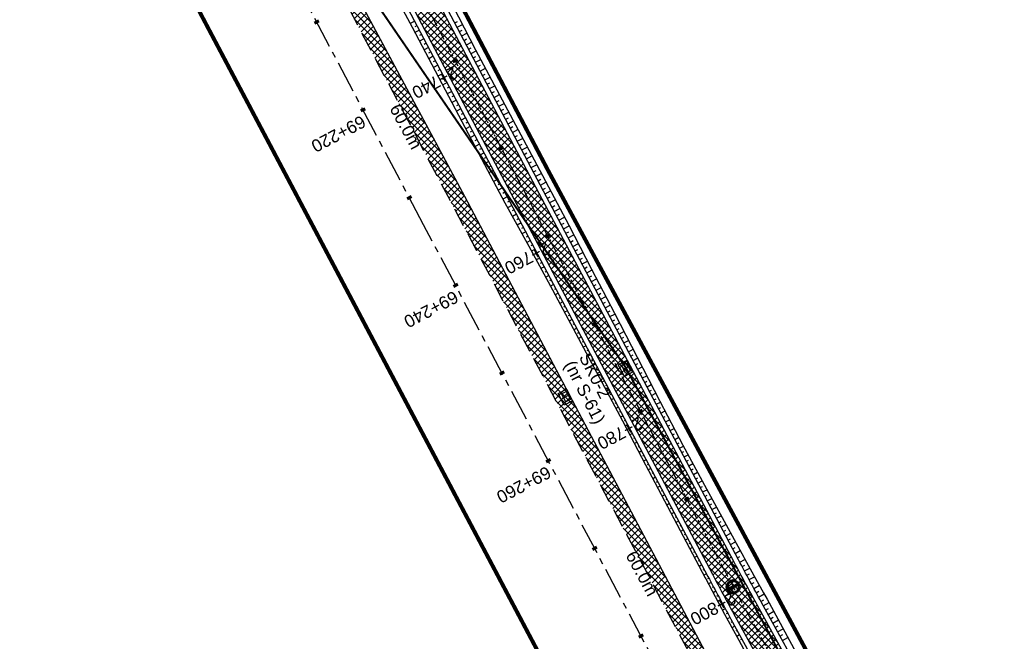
# Model space of a CAD drawing. Header units: metres. Extents: x 7529682 to 7533711, y 5721186 to 5727842.
# Tile 38 of 112: x 7530950 to 7531049, y 5725321 to 5725383. Entities that reach past the tile are written whole.
import ezdxf

# ---------------------------------------------------------------- set-up
doc = ezdxf.new("R2010")
doc.units = ezdxf.units.M
for name, pattern in [('817-dzialki-09-05-04$0$HIDDEN', [0.375, 0.25, -0.125]), ('CENTER', [50.8, 31.75, -6.35, 6.35, -6.35]), ('HIDDEN', [9.525, 6.35, -3.175])]:
    doc.linetypes.add(name, pattern=pattern)
for name, color, linetype in [('C-DROGI-SYTUACJA-ETYKIETY', 7, 'Continuous'), ('D-hatch-pobocza', 131, 'Continuous'), ('D-pobocza', 7, 'Continuous'), ('D-skarpa', 7, 'Continuous'), ('D-skarpa-kreskowanie', 7, 'Continuous')]:
    doc.layers.add(name, color=color, linetype=linetype)
doc.layers.add('D-hatch-ciag-pieszo-rowerowy', color=7, linetype='Continuous', lineweight=13, true_color=0xff9f80)
doc.layers.add('D-LR-etap-III', color=7, linetype='817-dzialki-09-05-04$0$HIDDEN', lineweight=50, true_color=0xff1aff)
for name, color, linetype, lineweight in [('D-krawędzie', 7, 'Continuous', 30), ('D-obrzeża', 7, 'Continuous', 30), ('D-oś', 10, 'CENTER', 30), ('Sieci-T-kanal technologiczny', 4, 'kt kanał technologiczny', 30)]:
    doc.layers.add(name, color=color, linetype=linetype, lineweight=lineweight)
for name, color, linetype, true_color in [('D-opis-KT-dlugosci', 7, 'Continuous', 0xff8000), ('D-opis-KT-studnie', 7, 'Continuous', 0xff8000), ('poprzeczki', 7, 'Continuous', 0x0000c7)]:
    doc.layers.add(name, color=color, linetype=linetype, true_color=true_color)
doc.styles.add('ARIAL', font='arial.ttf', dxfattribs={"height": 1})
doc.styles.get("Standard").update_dxf_attribs({"font": 'arial.ttf'})
doc.linetypes.add('kt kanał technologiczny', pattern='A,1,-0.8,["kt",Standard,S=0.5,R=0,X=-0.7,Y=-0.15],-0.3', length=2.1)
pattern_1 = [(45, (0, 0), (-0.33675960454, 0.33675960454), []), (135, (0, 0), (-0.33675960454, -0.33675960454), [])]

# ---------------------------------------------------------------- blocks, each defined once
blk = doc.blocks.new('AeccTickLine')
at = {"color": 0, "linetype": 'ByBlock', "lineweight": -2}
blk.add_line((0, 1), (0, -1), dxfattribs=at)
blk = doc.blocks.new('kilometraz')
at = {"linetype": 'ByBlock', "lineweight": -2}
blk.add_hatch(color=0, dxfattribs=at).paths.add_polyline_path([(0, -0.28125, 0.41421356), (0.28125, 0, 0.41421356), (0, 0.28125)])
at = {"color": 0, "linetype": 'ByBlock', "lineweight": -2}
blk.add_line((0, 0.28125), (0, -0.28125), dxfattribs=at)
blk.add_circle((0, 0), 0.28125, dxfattribs=at)
blk = doc.blocks.new('SKR2')
at = {"layer": 'Sieci-T-kanal technologiczny', "color": 2, "lineweight": 25}
for points in [[(0.028, -0.188), (0.958, -1.153), (0.282, -1.805), (-0.648, -0.84)], [(-0.038, -0.537), (0.607, -1.206), (0.233, -1.567), (-0.412, -0.898)]]:
    blk.add_lwpolyline(points, close=True, dxfattribs=at)
blk.add_lwpolyline([(-0.09, -1.232), (0.285, -0.872)], dxfattribs=at)

msp = doc.modelspace()

# ---------------------------------------------------------------- hatches: boundary and pattern name
at = {"layer": 'D-hatch-ciag-pieszo-rowerowy'}
h = msp.add_hatch(dxfattribs=at)
h.set_pattern_fill('ANSI37', color=256, scale=0.15, style=0)
h.set_pattern_definition(pattern_1)
h.paths.add_polyline_path([(7530966.879, 5725432.357), (7530965.549, 5725432.2), (7530999.633, 5725367.556), (7531003.472, 5725360.289), (7531004.677, 5725360.684), (7531000.738, 5725368.139)])
h.paths.add_polyline_path([(7530965.549, 5725432.2), (7530964.218, 5725432.043), (7530998.527, 5725366.973), (7531002.267, 5725359.893), (7531003.472, 5725360.289), (7530999.633, 5725367.556)])
h = msp.add_hatch(dxfattribs=at)
h.set_pattern_fill('ANSI37', color=256, scale=0.15, style=0)
h.set_pattern_definition(pattern_1)
h.paths.add_polyline_path([(7531004.677, 5725360.684), (7531003.472, 5725360.289), (7531020.53, 5725328.004, 0.004067), (7531022.845, 5725323.708), (7531032.808, 5725305.571, -0.004228), (7531035.213, 5725301.104), (7531043.691, 5725285.032), (7531044.822, 5725285.569), (7531036.314, 5725301.696, 0.004228), (7531033.909, 5725306.164), (7531023.945, 5725324.301, -0.004067), (7531021.63, 5725328.597)])
h.paths.add_polyline_path([(7531003.472, 5725360.289), (7531002.267, 5725359.893), (7531019.429, 5725327.411, 0.004067), (7531021.744, 5725323.115), (7531031.707, 5725304.978, -0.004228), (7531034.112, 5725300.511), (7531042.561, 5725284.496), (7531043.691, 5725285.032), (7531035.213, 5725301.104, 0.004228), (7531032.808, 5725305.571), (7531022.845, 5725323.708, -0.004067), (7531020.53, 5725328.004)])
at = {"layer": 'D-hatch-pobocza'}
h = msp.add_hatch(dxfattribs=at)
h.set_pattern_fill('ANSI37', color=256, scale=0.15, style=0)
h.set_pattern_definition(pattern_1)
h.paths.add_polyline_path([(7531057.01, 5725246.72), (7531044.19, 5725271.11), (7531030.97, 5725296.42), (7531019.37, 5725318.31), (7531007.54, 5725340.71), (7530994.47, 5725365.47), (7530982.58, 5725387.65), (7530971.81, 5725408.22), (7530959.96, 5725430.76), (7530944.54, 5725460.14), (7530935.92, 5725477.07), (7530923.1, 5725500.31), (7530908, 5725529.49), (7530889.658, 5725563.375), (7530889.586, 5725561.257), (7530918.172, 5725507.178), (7530950.163, 5725446.305), (7530993.419, 5725364.265), (7531022.766, 5725308.719), (7531053.81, 5725249.872), (7531081.166, 5725197.875), (7531103.902, 5725154.541), (7531128.123, 5725108.448), (7531149.321, 5725068.209), (7531151.44, 5725067.36), (7531152.004, 5725067.286), (7531141.2, 5725086.69), (7531129.87, 5725108.78), (7531118.46, 5725130.11), (7531107.39, 5725151.39), (7531095.36, 5725174.01), (7531083.61, 5725196.49), (7531071.56, 5725218.8)])

# ---------------------------------------------------------------- linework, layer by layer
at = {"layer": 'D-krawędzie', "linetype": 'HIDDEN', "ltscale": 0.3, "flags": 128}
msp.add_lwpolyline([(7530572.01, 5726166.06), (7530599.74, 5726113.52), (7530641.555, 5726032.008), (7530660.961, 5725995.07), (7530689.128, 5725941.54), (7530707.336, 5725907.032), (7530725.256, 5725873.093), (7530743.97, 5725837.654), (7530770.527, 5725787.119), (7530787.864, 5725754.267), (7530809.898, 5725712.542), (7530824.739, 5725684.389), (7530840.856, 5725653.693), (7530860.675, 5725616.154), (7530865.283, 5725607.394), (7530878.05, 5725583.08), (7530918.172, 5725507.178), (7530950.163, 5725446.305), (7530993.419, 5725364.265), (7531022.766, 5725308.719), (7531053.81, 5725249.872), (7531081.166, 5725197.875), (7531103.902, 5725154.541), (7531128.123, 5725108.448), (7531149.3, 5725068.25), (7531167.38, 5725033.767), (7531197.165, 5724976.988), (7531228.151, 5724918.034), (7531253.153, 5724870.491), (7531286.796, 5724806.654), (7531306.74, 5724768.665), (7531335.094, 5724714.652), (7531357.319, 5724672.439), (7531373.645, 5724641.454), (7531392.162, 5724605.999), (7531418.48, 5724555.853), (7531439.727, 5724515.582), (7531476.36, 5724446.19), (7531491.8, 5724416.76), (7531531.9, 5724339.933), (7531557.227, 5724291.659), (7531569.852, 5724267.577), (7531591.376, 5724226.548), (7531610.004, 5724191.103), (7531616.883, 5724177.999), (7531629.985, 5724153.025), (7531641.007, 5724132.022), (7531664.906, 5724087.617), (7531677.644, 5724064.786), (7531683.112, 5724054.988), (7531686.753, 5724048.18), (7531695.448, 5724031.697), (7531703.749, 5724015.917), (7531709.214, 5724005.514), (7531719.389, 5723986.147), (7531726.295, 5723973), (7531732.741, 5723960.736), (7531735.13, 5723956.19)], dxfattribs=at)
at = {"layer": 'D-LR-etap-III', "ltscale": 10, "flags": 128}
msp.add_lwpolyline([(7531750.474, 5723895.103, 0.4, 0.4, 0), (7531750.505, 5723895.13, 0.4, 0.4, 0), (7531682.71, 5724022.92, 0.4, 0.4, 0), (7531619.177, 5724147.204, 0.4, 0.4, 0), (7531592.309, 5724198.489, 0.4, 0.4, 0), (7531553.264, 5724272.919, 0.4, 0.4, 0), (7531504.02, 5724366.79, 0.4, 0.4, 0), (7531482.09, 5724407.62, 0.4, 0.4, 0), (7531412.35, 5724541.183, 0.4, 0.4, 0), (7531388.464, 5724586.93, 0.4, 0.4, 0), (7531345.12, 5724669.94, 0.4, 0.4, 0), (7531127.66, 5725081.67, 0.4, 0.4, 0), (7531059.253, 5725211.041, 0.4, 0.4, 0), (7531008.007, 5725307.954, 0.4, 0.4, 0), (7530964.182, 5725390.836, 0.4, 0.4, 0), (7530914.557, 5725484.684, 0.4, 0.4, 0), (7530865.243, 5725577.494, 0.4, 0.4, 0), (7530840.085, 5725624.059, 0.4, 0.4, 0), (7530802.56, 5725694.925, 0.4, 0.4, 0), (7530755.54, 5725787.51, 0.4, 0.4, 0), (7530708.718, 5725876.303, 0.4, 0.4, 0), (7530695.12, 5725902.09, 0.4, 0.4, 0), (7530642.914, 5726001.078, 0.4, 0.4, 0), (7530634.935, 5726016.147, 0.4, 0.4, 0), (7530610.82, 5726061.93, 0.4, 0.4, 0), (7530610.82, 5726061.93, 0.4, 0.4, 0), (7530607.21, 5726063.51, 0.4, 0.4, 0), (7530597.42, 5726080.68, 0.4, 0.4, 0), (7530591.16, 5726088.44, 0.4, 0.4, 0), (7530581.28, 5726107.21, 0.4, 0.4, 0), (7530571.29, 5726130.56, 0.4, 0.4, 0), (7530549.555, 5726171.527, 0.4, 0.4, 0), (7530531.014, 5726206.474, 0.4, 0.4, 0), (7530516.461, 5726236.017, 0.4, 0.4, 0), (7530500.799, 5726266.141, 0.4, 0.4, 0), (7530491.35, 5726283.94, 0.4, 0.4, 0), (7530482.4, 5726303.41, 0.4, 0.4, 0), (7530482.4, 5726303.41, 0.4, 0.4, 0), (7530450.41, 5726357.28, 0.4, 0.4, 0), (7530397.759, 5726458.5, 0.4, 0.4, 0), (7530334.708, 5726583.665, 0.4, 0.4, 0), (7530303.939, 5726645.168, 0.4, 0.4, 0), (7530300.51, 5726651.778, 0.4, 0.4, 0), (7530289.214, 5726671.967, 0.4, 0.4, 0), (7530281.54, 5726685.57, 0.4, 0.4, 0), (7530261.371, 5726724.163, 0.4, 0.4, 0), (7530254.03, 5726738.21, 0.4, 0.4, 0), (7530197.22, 5726845.06, 0.4, 0.4, 0), (7530194.71, 5726849.15, 0.4, 0.4, 0), (7530195.92, 5726850.75, 0.4, 0.4, 0), (7530170.547, 5726892.961, 0.4, 0.4, 0), (7530143.175, 5726945.066, 0.4, 0.4, 0), (7530105.06, 5727018.32, 0.4, 0.4, 0), (7530100.06, 5727027.16, 0.4, 0.4, 0), (7530062.319, 5727099.625, 0.4, 0.4, 0), (7530015.379, 5727189.42, 0.4, 0.4, 0), (7529983.208, 5727250.207, 0.4, 0.4, 0), (7529953.284, 5727306.747, 0.4, 0.4, 0), (7529900.671, 5727406.159, 0.4, 0.4, 0), (7529890.63, 5727425.131, 0.4, 0.4, 0), (7529875.155, 5727454.426, 0.4, 0.4, 0), (7529857.56, 5727487.787, 0.4, 0.4, 0), (7529835.194, 5727530.193, 0.4, 0.4, 0), (7529811.741, 5727574.662, 0.4, 0.4, 0), (7529792.102, 5727611.923, 0.4, 0.4, 0), (7529768.066, 5727657.47, 0.4, 0.4, 0), (7529755.211, 5727682.131, 0.4, 0.4, 0), (7529753.31, 5727681.13, 0.4, 0.4, 0), (7529739.21, 5727707.77, 0.4, 0.4, 0), (7529735.395, 5727711.252, 0.4, 0.4, 0), (7529725.42, 5727730.2, 0.4, 0.4, 0), (7529723.55, 5727729.88, 0.4, 0.4, 0), (7529695.567, 5727782.932, 0.4, 0.4, 0), (7529717.68, 5727794.024, 0.4, 0.4, 0), (7529736.275, 5727758.647, 0.4, 0.4, 0), (7529736.275, 5727758.647, 0.4, 0.4, 0), (7529744.511, 5727750.406, 0.4, 0.4, 0), (7529744.511, 5727750.406, 0.4, 0.4, 0), (7529750.283, 5727738.55, 0.4, 0.4, 0), (7529777.109, 5727687.569, 0.4, 0.4, 0), (7529796.515, 5727651.33, 0.4, 0.4, 0), (7529814.938, 5727616.793, 0.4, 0.4, 0), (7529839.007, 5727572.304, 0.4, 0.4, 0), (7529860.618, 5727532.509, 0.4, 0.4, 0), (7529882.349, 5727491.504, 0.4, 0.4, 0), (7529904.865, 5727449.096, 0.4, 0.4, 0), (7529920.747, 5727418.885, 0.4, 0.4, 0), (7529946.677, 5727368.547, 0.4, 0.4, 0), (7529972.025, 5727320.573, 0.4, 0.4, 0), (7529987.74, 5727290.153, 0.4, 0.4, 0), (7529996.497, 5727273.662, 0.4, 0.4, 0), (7530017.541, 5727234.203, 0.4, 0.4, 0), (7530033.054, 5727204.864, 0.4, 0.4, 0), (7530051.623, 5727170.223, 0.4, 0.4, 0), (7530069.277, 5727137.016, 0.4, 0.4, 0), (7530089.385, 5727097.534, 0.4, 0.4, 0), (7530109.713, 5727060.747, 0.4, 0.4, 0), (7530136.77, 5727011.64, 0.4, 0.4, 0), (7530162.447, 5726962.744, 0.4, 0.4, 0), (7530187.674, 5726916.992, 0.4, 0.4, 0), (7530207.821, 5726879.335, 0.4, 0.4, 0), (7530230.626, 5726834.519, 0.4, 0.4, 0), (7530262.288, 5726776.618, 0.4, 0.4, 0), (7530277.51, 5726760.213, 0.4, 0.4, 0), (7530286.037, 5726744.107, 0.4, 0.4, 0), (7530288.097, 5726735.884, 0.4, 0.4, 0), (7530290.394, 5726725.047, 0.4, 0.4, 0), (7530296.177, 5726713.583, 0.4, 0.4, 0), (7530302.726, 5726701.182, 0.4, 0.4, 0), (7530325.685, 5726657.466, 0.4, 0.4, 0), (7530343.244, 5726623.649, 0.4, 0.4, 0), (7530360.23, 5726591.747, 0.4, 0.4, 0), (7530383.209, 5726548.059, 0.4, 0.4, 0), (7530406.018, 5726503.606, 0.4, 0.4, 0), (7530427.465, 5726462.62, 0.4, 0.4, 0), (7530447.928, 5726424.388, 0.4, 0.4, 0), (7530471.127, 5726379.921, 0.4, 0.4, 0), (7530490.501, 5726343.033, 0.4, 0.4, 0), (7530509.499, 5726306.733, 0.4, 0.4, 0), (7530529.89, 5726267.244, 0.4, 0.4, 0), (7530543.852, 5726238.99, 0.4, 0.4, 0), (7530554.809, 5726218.944, 0.4, 0.4, 0), (7530559.027, 5726212.223, 0.4, 0.4, 0), (7530563.061, 5726206.41, 0.4, 0.4, 0), (7530566.934, 5726200.464, 0.4, 0.4, 0), (7530569.771, 5726194.902, 0.4, 0.4, 0), (7530571.473, 5726191.282, 0.4, 0.4, 0), (7530572.839, 5726188.025, 0.4, 0.4, 0), (7530575.295, 5726182.035, 0.4, 0.4, 0), (7530579.737, 5726173.306, 0.4, 0.4, 0), (7530583.3, 5726167.41, 0.4, 0.4, 0), (7530593.4, 5726163.33, 0.4, 0.4, 0), (7530598.618, 5726155.264, 0.4, 0.4, 0), (7530608.258, 5726140.497, 0.4, 0.4, 0), (7530603.27, 5726136.83, 0.4, 0.4, 0), (7530606.53, 5726131.84, 0.4, 0.4, 0), (7530604.239, 5726124.217, 0.4, 0.4, 0), (7530605.847, 5726121.63, 0.4, 0.4, 0), (7530608.972, 5726116.164, 0.4, 0.4, 0), (7530618.114, 5726097.791, 0.4, 0.4, 0), (7530651.213, 5726034.96, 0.4, 0.4, 0), (7530670.244, 5725998.611, 0.4, 0.4, 0), (7530698.075, 5725945.953, 0.4, 0.4, 0), (7530716.506, 5725911.305, 0.4, 0.4, 0), (7530735.223, 5725875.667, 0.4, 0.4, 0), (7530752.504, 5725842.155, 0.4, 0.4, 0), (7530778.311, 5725793.501, 0.4, 0.4, 0), (7530797.5, 5725756.382, 0.4, 0.4, 0), (7530812.519, 5725728.289, 0.4, 0.4, 0), (7530820.039, 5725713.16, 0.4, 0.4, 0), (7530822.422, 5725710.194, 0.4, 0.4, 0), (7530833.155, 5725688.801, 0.4, 0.4, 0), (7530849.629, 5725656.159, 0.4, 0.4, 0), (7530867.983, 5725621.964, 0.4, 0.4, 0), (7530872.63, 5725612.888, 0.4, 0.4, 0), (7530880.354, 5725597.595, 0.4, 0.4, 0), (7530883.839, 5725593.389, 0.4, 0.4, 0), (7530891.782, 5725587.763, 0.4, 0.4, 0), (7530895.039, 5725584.281, 0.4, 0.4, 0), (7530897.034, 5725580.941, 0.4, 0.4, 0), (7530900.952, 5725579.946, 0.4, 0.4, 0), (7530904.81, 5725571.977, 0.4, 0.4, 0), (7530903.682, 5725568.566, 0.4, 0.4, 0), (7530908.901, 5725558.845, 0.4, 0.4, 0), (7530910.252, 5725545.672, 0.4, 0.4, 0), (7530912.873, 5725538.646, 0.4, 0.4, 0), (7530945.278, 5725478.464, 0.4, 0.4, 0), (7530959.692, 5725450.246, 0.4, 0.4, 0), (7531002.827, 5725368.192, 0.4, 0.4, 0), (7531044.704, 5725290.314, 0.4, 0.4, 0), (7531064.099, 5725253.213, 0.4, 0.4, 0), (7531083.01, 5725216.678, 0.4, 0.4, 0), (7531113.013, 5725158.466, 0.4, 0.4, 0), (7531137.364, 5725113.071, 0.4, 0.4, 0), (7531150.831, 5725086.712, 0.4, 0.4, 0), (7531159.746, 5725076.641, 0.4, 0.4, 0), (7531166.31, 5725074.58, 0.4, 0.4, 0), (7531172.29, 5725062.58, 0.4, 0.4, 0), (7531170.59, 5725055.606, 0.4, 0.4, 0), (7531173.733, 5725044.081, 0.4, 0.4, 0), (7531215.342, 5724964.86, 0.4, 0.4, 0), (7531238.054, 5724921.685, 0.4, 0.4, 0), (7531262.39, 5724875.283, 0.4, 0.4, 0), (7531295.587, 5724811.266, 0.4, 0.4, 0), (7531348.488, 5724712.363, 0.4, 0.4, 0), (7531363.741, 5724682.684, 0.4, 0.4, 0), (7531366.987, 5724675.865, 0.4, 0.4, 0), (7531382.541, 5724646.111, 0.4, 0.4, 0), (7531401.299, 5724610.875, 0.4, 0.4, 0), (7531428.965, 5724558.862, 0.4, 0.4, 0), (7531449.111, 5724520.398, 0.4, 0.4, 0), (7531477.293, 5724465.831, 0.4, 0.4, 0), (7531500.996, 5724421.113, 0.4, 0.4, 0), (7531512.122, 5724400.549, 0.4, 0.4, 0), (7531513.782, 5724396.757, 0.4, 0.4, 0), (7531526.32, 5724379.39, 0.4, 0.4, 0), (7531566.784, 5724302.736, 0.4, 0.4, 0), (7531612.277, 5724225.61, 0.4, 0.4, 0), (7531620.493, 5724210.548, 0.4, 0.4, 0), (7531631.578, 5724196.258, 0.4, 0.4, 0), (7531653.484, 5724152.434, 0.4, 0.4, 0), (7531661.151, 5724128.494, 0.4, 0.4, 0), (7531673.881, 5724101.186, 0.4, 0.4, 0), (7531684.691, 5724081.184, 0.4, 0.4, 0), (7531699.212, 5724051.17, 0.4, 0.4, 0), (7531704.034, 5724040.584, 0.4, 0.4, 0), (7531704.034, 5724040.584, 0.4, 0.4, 0), (7531703.913, 5724037.17, 0.4, 0.4, 0), (7531736.42, 5723969.232, 0.4, 0.4, 0), (7531738.285, 5723967.699, 0.4, 0.4, 0), (7531742.181, 5723962.346, 0.4, 0.4, 0), (7531744.286, 5723958.616, 0.4, 0.4, 0), (7531755.393, 5723944.193, 0.4, 0.4, 0), (7531758.69, 5723936.76, 0.4, 0.4, 0), (7531780.08, 5723929.25, 0.4, 0.4, 0), (7531792.612, 5723906.338, 0.4, 0.4, 0), (7531792.612, 5723906.338, 0.4, 0.4, 0), (7531756.962, 5723883.055, 0.4, 0.4, 0), (7531750.46, 5723895.13, 0.4, 0.4, 0), (7531750.46, 5723895.13, 0, 0, 0)], format="xyseb", dxfattribs=at)
at = {"layer": 'D-obrzeża'}
for points in [[(7531033.909, 5725306.164), (7531023.945, 5725324.301, -0.004067), (7531021.63, 5725328.597), (7531000.738, 5725368.139), (7530957.484, 5725450.176), (7530925.491, 5725511.052), (7530911.472, 5725537.574, -0.113466), (7530908.012, 5725550.564), (7530907.843, 5725555.506, 0.112773), (7530906.702, 5725559.812), (7530903.597, 5725565.724, -0.119345), (7530903.024, 5725568.007), (7530902.99, 5725572.112)], [(7530898.537, 5725569.984), (7530903.161, 5725561.178, -0.112773), (7530905.442, 5725552.566), (7530905.533, 5725549.904, 0.113466), (7530908.993, 5725536.913), (7530923.28, 5725509.886), (7530955.272, 5725449.011), (7530998.527, 5725366.973), (7531019.429, 5725327.411, 0.004067), (7531021.744, 5725323.115), (7531031.707, 5725304.978, -0.004228)]]:
    msp.add_lwpolyline(points, format="xyb", dxfattribs=at)
at = {"layer": 'D-oś', "ltscale": 0.1}
msp.add_lwpolyline([(7531164.28, 5725032.142), (7531146.202, 5725066.622), (7531125.026, 5725106.818), (7531100.803, 5725152.914), (7531078.067, 5725196.247), (7531050.713, 5725248.241), (7531019.672, 5725307.084), (7530990.323, 5725362.632), (7530947.066, 5725444.675), (7530915.075, 5725505.546), (7530874.954, 5725581.449)], dxfattribs=at)
at = {"layer": 'D-oś', "ltscale": 0.03}
msp.add_lwpolyline([(7530894.636, 5725580.102), (7530904.4, 5725561.506, -0.112773), (7530906.681, 5725552.894), (7530906.773, 5725550.234, 0.113466), (7530910.233, 5725537.244), (7530924.386, 5725510.469), (7530956.378, 5725449.593), (7530999.633, 5725367.556), (7531020.53, 5725328.004, 0.004067), (7531022.845, 5725323.708), (7531022.845, 5725323.708), (7531032.808, 5725305.571, -0.004228)], format="xyb", dxfattribs=at)
at = {"layer": 'D-pobocza'}
for points in [[(7530898.085, 5725569.768), (7530902.718, 5725560.945, -0.112773), (7530904.942, 5725552.549), (7530905.038, 5725549.771, 0.113466), (7530908.497, 5725536.781), (7530922.837, 5725509.653), (7530954.83, 5725448.778), (7530998.085, 5725366.74), (7531018.989, 5725327.174, 0.004067), (7531021.304, 5725322.878), (7531031.267, 5725304.741, -0.004228)], [(7531034.349, 5725306.401), (7531024.385, 5725324.538, -0.004067), (7531022.07, 5725328.834), (7531001.18, 5725368.373), (7530957.927, 5725450.408), (7530925.934, 5725511.285), (7530911.968, 5725537.706, -0.113466), (7530908.508, 5725550.696), (7530908.342, 5725555.523, 0.112773), (7530907.145, 5725560.044), (7530903.027, 5725567.886)]]:
    msp.add_lwpolyline(points, format="xyb", dxfattribs=at)
msp.add_lwpolyline([(7531149.321, 5725068.209), (7531151.44, 5725067.36), (7531152.004, 5725067.286), (7531141.2, 5725086.69), (7531129.87, 5725108.78), (7531118.46, 5725130.11), (7531107.39, 5725151.39), (7531095.36, 5725174.01), (7531083.61, 5725196.49), (7531071.56, 5725218.8), (7531057.01, 5725246.72), (7531044.19, 5725271.11), (7531030.97, 5725296.42), (7531019.37, 5725318.31), (7531007.54, 5725340.71), (7530994.47, 5725365.47), (7530982.58, 5725387.65), (7530971.81, 5725408.22), (7530959.96, 5725430.76), (7530944.54, 5725460.14), (7530935.92, 5725477.07), (7530923.1, 5725500.31), (7530908, 5725529.49), (7530889.658, 5725563.375)], dxfattribs=at)
at = {"layer": 'D-skarpa', "linetype": 'Continuous'}
for points in [[(7530986.817, 5725386.958), (7530989.166, 5725382.544), (7530996.173, 5725369.281), (7530997.638, 5725366.505), (7530998.504, 5725364.855), (7531000.926, 5725360.48), (7531003.308, 5725356.084), (7531008.015, 5725347.261), (7531010.371, 5725342.85), (7531012.699, 5725338.426), (7531018.697, 5725327.036), (7531018.757, 5725326.922), (7531019.701, 5725325.144), (7531020.657, 5725323.371), (7531021.02, 5725322.706), (7531022.098, 5725320.734), (7531024.422, 5725316.431)], [(7530993.254, 5725384.699), (7530995.568, 5725380.267), (7531001.728, 5725368.661), (7531002.601, 5725367.02), (7531004.948, 5725362.605), (7531007.259, 5725358.171), (7531009.555, 5725353.729), (7531014.144, 5725344.844), (7531016.459, 5725340.412), (7531018.84, 5725336.015), (7531021.226, 5725331.621), (7531022.604, 5725329.1), (7531022.665, 5725328.989), (7531023.624, 5725327.252), (7531024.594, 5725325.521), (7531024.962, 5725324.871), (7531026.042, 5725322.9), (7531028.348, 5725318.588)]]:
    msp.add_lwpolyline(points, dxfattribs=at)
at = {"layer": 'D-skarpa-kreskowanie', "linetype": 'Continuous'}
for p, q in [((7530989.43, 5725383.155, 107.716), (7530988.969, 5725382.913, 107.369)), ((7530993.47, 5725382.997, 107.853), (7530993.734, 5725383.136, 107.654)), ((7530989.663, 5725382.713, 107.718), (7530989.433, 5725382.592, 107.545)), ((7530989.896, 5725382.271, 107.719), (7530989.437, 5725382.029, 107.374)), ((7530993.703, 5725382.555, 107.854), (7530994.229, 5725382.832, 107.458)), ((7530993.936, 5725382.112, 107.856), (7530994.198, 5725382.251, 107.658)), ((7530990.129, 5725381.829, 107.721), (7530989.9, 5725381.708, 107.548)), ((7530990.362, 5725381.386, 107.722), (7530989.905, 5725381.145, 107.377)), ((7530994.169, 5725381.67, 107.857), (7530994.692, 5725381.946, 107.464)), ((7530994.403, 5725381.228, 107.859), (7530994.663, 5725381.365, 107.663)), ((7530990.595, 5725380.944, 107.724), (7530990.367, 5725380.823, 107.552)), ((7530990.829, 5725380.502, 107.726), (7530990.372, 5725380.261, 107.381)), ((7530994.636, 5725380.786, 107.86), (7530995.155, 5725381.059, 107.469)), ((7530994.869, 5725380.343, 107.862), (7530995.128, 5725380.48, 107.667)), ((7530995.102, 5725379.901, 107.864), (7530995.618, 5725380.173, 107.475)), ((7530991.062, 5725380.059, 107.727), (7530990.834, 5725379.939, 107.555)), ((7530991.295, 5725379.617, 107.729), (7530990.839, 5725379.377, 107.385)), ((7530991.528, 5725379.175, 107.73), (7530991.3, 5725379.055, 107.559)), ((7530995.335, 5725379.459, 107.865), (7530995.594, 5725379.595, 107.67)), ((7530995.569, 5725379.016, 107.867), (7530996.087, 5725379.29, 107.476)), ((7530991.761, 5725378.733, 107.732), (7530991.306, 5725378.492, 107.389)), ((7530991.995, 5725378.29, 107.734), (7530991.767, 5725378.17, 107.562)), ((7530995.802, 5725378.574, 107.868), (7530996.062, 5725378.711, 107.672)), ((7530996.035, 5725378.132, 107.87), (7530996.556, 5725378.406, 107.477)), ((7530992.228, 5725377.848, 107.735), (7530991.773, 5725377.608, 107.392)), ((7530992.461, 5725377.406, 107.737), (7530992.234, 5725377.286, 107.565)), ((7530996.268, 5725377.69, 107.872), (7530996.529, 5725377.827, 107.675)), ((7530996.501, 5725377.247, 107.873), (7530997.025, 5725377.523, 107.479)), ((7530992.694, 5725376.963, 107.738), (7530992.24, 5725376.724, 107.396)), ((7530992.927, 5725376.521, 107.74), (7530992.701, 5725376.402, 107.569)), ((7530996.735, 5725376.805, 107.875), (7530996.997, 5725376.943, 107.677)), ((7530996.968, 5725376.363, 107.876), (7530997.493, 5725376.64, 107.48)), ((7530993.161, 5725376.079, 107.741), (7530992.707, 5725375.84, 107.4)), ((7530993.394, 5725375.637, 107.743), (7530993.167, 5725375.517, 107.572)), ((7530993.627, 5725375.194, 107.745), (7530993.174, 5725374.956, 107.404)), ((7530997.201, 5725375.92, 107.878), (7530997.464, 5725376.059, 107.679)), ((7530997.434, 5725375.478, 107.879), (7530997.962, 5725375.757, 107.481)), ((7530997.667, 5725375.036, 107.881), (7530997.932, 5725375.175, 107.682)), ((7530993.86, 5725374.752, 107.746), (7530993.634, 5725374.633, 107.576)), ((7530994.093, 5725374.31, 107.748), (7530993.642, 5725374.071, 107.407)), ((7530997.901, 5725374.594, 107.883), (7530998.431, 5725374.873, 107.483)), ((7530998.134, 5725374.151, 107.884), (7530998.4, 5725374.291, 107.684)), ((7530994.327, 5725373.867, 107.749), (7530994.101, 5725373.748, 107.579)), ((7530994.56, 5725373.425, 107.751), (7530994.109, 5725373.187, 107.411)), ((7530998.367, 5725373.709, 107.886), (7530998.9, 5725373.99, 107.484)), ((7530998.6, 5725373.267, 107.887), (7530998.867, 5725373.407, 107.686)), ((7530994.793, 5725372.983, 107.752), (7530994.568, 5725372.864, 107.583)), ((7530995.026, 5725372.541, 107.754), (7530994.576, 5725372.303, 107.415)), ((7530998.833, 5725372.824, 107.889), (7530999.369, 5725373.107, 107.485)), ((7530999.066, 5725372.382, 107.89), (7530999.335, 5725372.524, 107.688)), ((7530999.3, 5725371.94, 107.892), (7530999.837, 5725372.223, 107.487)), ((7530995.259, 5725372.098, 107.756), (7530995.034, 5725371.98, 107.586)), ((7530995.493, 5725371.656, 107.757), (7530995.043, 5725371.419, 107.418)), ((7530995.726, 5725371.214, 107.759), (7530995.501, 5725371.095, 107.59)), ((7530999.533, 5725371.497, 107.894), (7530999.802, 5725371.64, 107.691)), ((7530999.766, 5725371.055, 107.895), (7531000.306, 5725371.34, 107.488)), ((7530995.959, 5725370.771, 107.76), (7530995.51, 5725370.535, 107.422)), ((7530996.192, 5725370.329, 107.762), (7530995.968, 5725370.211, 107.593)), ((7530999.999, 5725370.613, 107.897), (7531000.27, 5725370.756, 107.693)), ((7531000.232, 5725370.171, 107.898), (7531000.775, 5725370.457, 107.489)), ((7530996.425, 5725369.887, 107.764), (7530995.977, 5725369.651, 107.426)), ((7530996.659, 5725369.445, 107.765), (7530996.435, 5725369.326, 107.596)), ((7531000.466, 5725369.728, 107.9), (7531000.738, 5725369.872, 107.695)), ((7531000.699, 5725369.286, 107.902), (7531001.244, 5725369.573, 107.491)), ((7530996.892, 5725369.002, 107.767), (7530996.444, 5725368.766, 107.429)), ((7530997.125, 5725368.56, 107.768), (7530996.901, 5725368.442, 107.6)), ((7531000.932, 5725368.844, 107.903), (7531001.205, 5725368.988, 107.697)), ((7531001.165, 5725368.401, 107.905), (7531001.713, 5725368.69, 107.492)), ((7530997.358, 5725368.118, 107.77), (7530996.911, 5725367.882, 107.433)), ((7530997.591, 5725367.675, 107.771), (7530997.368, 5725367.558, 107.603)), ((7530997.825, 5725367.233, 107.773), (7530997.378, 5725366.997, 107.436)), ((7531001.399, 5725367.959, 107.906), (7531001.673, 5725368.104, 107.7)), ((7531001.632, 5725367.517, 107.908), (7531002.182, 5725367.808, 107.494)), ((7531001.866, 5725367.075, 107.909), (7531002.141, 5725367.221, 107.702)), ((7530998.058, 5725366.791, 107.775), (7530997.835, 5725366.673, 107.606)), ((7530998.291, 5725366.349, 107.776), (7530997.844, 5725366.112, 107.439)), ((7531002.1, 5725366.633, 107.911), (7531002.651, 5725366.925, 107.495)), ((7531002.333, 5725366.191, 107.913), (7531002.61, 5725366.337, 107.704)), ((7530998.525, 5725365.907, 107.778), (7530998.301, 5725365.788, 107.609)), ((7530998.759, 5725365.464, 107.779), (7530998.309, 5725365.227, 107.44)), ((7531002.567, 5725365.749, 107.914), (7531003.121, 5725366.042, 107.496)), ((7531002.8, 5725365.307, 107.916), (7531003.078, 5725365.454, 107.706)), ((7530998.992, 5725365.022, 107.781), (7530998.768, 5725364.904, 107.612)), ((7530999.226, 5725364.58, 107.782), (7530998.785, 5725364.348, 107.45)), ((7531003.034, 5725364.865, 107.917), (7531003.59, 5725365.159, 107.498)), ((7531003.267, 5725364.423, 107.919), (7531003.546, 5725364.57, 107.709)), ((7531003.501, 5725363.981, 107.92), (7531004.06, 5725364.276, 107.499)), ((7530999.459, 5725364.138, 107.784), (7530999.243, 5725364.024, 107.621)), ((7530999.693, 5725363.696, 107.786), (7530999.27, 5725363.473, 107.467)), ((7530999.926, 5725363.254, 107.787), (7530999.719, 5725363.145, 107.631)), ((7531003.735, 5725363.538, 107.922), (7531004.014, 5725363.686, 107.711)), ((7531003.968, 5725363.096, 107.924), (7531004.529, 5725363.393, 107.501)), ((7531000.16, 5725362.812, 107.789), (7530999.754, 5725362.598, 107.483)), ((7531000.394, 5725362.37, 107.79), (7531000.195, 5725362.265, 107.641)), ((7531004.202, 5725362.654, 107.925), (7531004.483, 5725362.803, 107.713)), ((7531004.435, 5725362.212, 107.927), (7531004.998, 5725362.509, 107.503)), ((7531000.627, 5725361.928, 107.792), (7531000.239, 5725361.723, 107.499)), ((7531000.861, 5725361.486, 107.794), (7531000.671, 5725361.385, 107.65)), ((7531004.669, 5725361.77, 107.928), (7531004.949, 5725361.918, 107.717)), ((7531004.902, 5725361.328, 107.93), (7531005.46, 5725361.623, 107.51)), ((7531001.094, 5725361.044, 107.795), (7531000.723, 5725360.847, 107.515)), ((7531001.328, 5725360.602, 107.797), (7531001.146, 5725360.506, 107.66)), ((7531005.136, 5725360.886, 107.932), (7531005.414, 5725361.033, 107.722)), ((7531005.37, 5725360.444, 107.933), (7531005.922, 5725360.736, 107.516)), ((7531001.561, 5725360.159, 107.798), (7531001.203, 5725359.97, 107.528)), ((7531001.795, 5725359.717, 107.8), (7531001.618, 5725359.624, 107.666)), ((7531002.029, 5725359.275, 107.801), (7531001.679, 5725359.091, 107.538)), ((7531005.603, 5725360.002, 107.935), (7531005.878, 5725360.147, 107.727)), ((7531005.837, 5725359.56, 107.936), (7531006.384, 5725359.849, 107.523)), ((7531006.07, 5725359.118, 107.938), (7531006.343, 5725359.262, 107.732)), ((7531002.262, 5725358.833, 107.803), (7531002.09, 5725358.742, 107.673)), ((7531002.496, 5725358.391, 107.805), (7531002.156, 5725358.211, 107.548)), ((7531006.304, 5725358.676, 107.939), (7531006.847, 5725358.962, 107.53)), ((7531006.538, 5725358.233, 107.941), (7531006.808, 5725358.376, 107.737)), ((7531002.729, 5725357.949, 107.806), (7531002.561, 5725357.86, 107.68)), ((7531002.963, 5725357.507, 107.808), (7531002.632, 5725357.332, 107.558)), ((7531006.771, 5725357.791, 107.943), (7531007.309, 5725358.075, 107.537)), ((7531007.005, 5725357.349, 107.944), (7531007.272, 5725357.49, 107.743)), ((7531003.196, 5725357.065, 107.809), (7531003.033, 5725356.979, 107.686)), ((7531003.43, 5725356.623, 107.811), (7531003.108, 5725356.453, 107.568)), ((7531007.238, 5725356.907, 107.946), (7531007.768, 5725357.187, 107.546)), ((7531007.472, 5725356.465, 107.947), (7531007.735, 5725356.604, 107.749)), ((7531007.705, 5725356.023, 107.949), (7531008.227, 5725356.299, 107.556)), ((7531003.664, 5725356.181, 107.812), (7531003.505, 5725356.097, 107.693)), ((7531003.897, 5725355.739, 107.814), (7531003.581, 5725355.572, 107.576)), ((7531004.131, 5725355.296, 107.816), (7531003.974, 5725355.213, 107.697)), ((7531007.939, 5725355.581, 107.95), (7531008.198, 5725355.718, 107.755)), ((7531008.173, 5725355.139, 107.952), (7531008.686, 5725355.41, 107.565)), ((7531004.364, 5725354.854, 107.817), (7531004.052, 5725354.689, 107.582)), ((7531004.598, 5725354.412, 107.819), (7531004.443, 5725354.33, 107.702)), ((7531008.406, 5725354.697, 107.954), (7531008.661, 5725354.831, 107.762)), ((7531008.64, 5725354.255, 107.955), (7531009.145, 5725354.522, 107.574)), ((7531004.831, 5725353.97, 107.82), (7531004.523, 5725353.807, 107.588)), ((7531005.065, 5725353.528, 107.822), (7531004.912, 5725353.447, 107.706)), ((7531008.873, 5725353.813, 107.957), (7531009.124, 5725353.945, 107.768)), ((7531009.107, 5725353.37, 107.958), (7531009.604, 5725353.633, 107.583)), ((7531005.299, 5725353.086, 107.824), (7531004.993, 5725352.925, 107.593)), ((7531005.532, 5725352.644, 107.825), (7531005.38, 5725352.564, 107.711)), ((7531009.34, 5725352.928, 107.96), (7531009.587, 5725353.059, 107.774)), ((7531009.574, 5725352.486, 107.962), (7531010.063, 5725352.745, 107.593)), ((7531005.766, 5725352.202, 107.827), (7531005.464, 5725352.042, 107.599)), ((7531005.999, 5725351.76, 107.828), (7531005.849, 5725351.681, 107.715)), ((7531006.233, 5725351.318, 107.83), (7531005.935, 5725351.16, 107.605)), ((7531009.808, 5725352.044, 107.963), (7531010.05, 5725352.172, 107.78)), ((7531010.041, 5725351.602, 107.965), (7531010.522, 5725351.856, 107.602)), ((7531006.467, 5725350.876, 107.831), (7531006.318, 5725350.797, 107.72)), ((7531006.7, 5725350.433, 107.833), (7531006.405, 5725350.278, 107.611)), ((7531010.275, 5725351.16, 107.966), (7531010.513, 5725351.286, 107.786)), ((7531010.508, 5725350.718, 107.968), (7531010.981, 5725350.968, 107.611)), ((7531010.742, 5725350.276, 107.969), (7531010.976, 5725350.4, 107.793)), ((7531006.934, 5725349.991, 107.835), (7531006.787, 5725349.914, 107.724)), ((7531007.167, 5725349.549, 107.836), (7531006.876, 5725349.396, 107.617)), ((7531010.975, 5725349.834, 107.971), (7531011.44, 5725350.079, 107.621)), ((7531011.209, 5725349.392, 107.973), (7531011.439, 5725349.513, 107.799)), ((7531007.401, 5725349.107, 107.838), (7531007.256, 5725349.031, 107.729)), ((7531007.634, 5725348.665, 107.839), (7531007.347, 5725348.513, 107.622)), ((7531011.443, 5725348.95, 107.974), (7531011.899, 5725349.191, 107.63)), ((7531011.676, 5725348.507, 107.976), (7531011.902, 5725348.627, 107.805)), ((7531007.868, 5725348.223, 107.841), (7531007.725, 5725348.148, 107.733)), ((7531008.102, 5725347.781, 107.842), (7531007.818, 5725347.631, 107.628)), ((7531011.91, 5725348.065, 107.977), (7531012.358, 5725348.302, 107.64)), ((7531012.143, 5725347.623, 107.979), (7531012.365, 5725347.741, 107.812)), ((7531012.377, 5725347.181, 107.98), (7531012.817, 5725347.414, 107.649)), ((7531008.335, 5725347.339, 107.844), (7531008.194, 5725347.264, 107.738)), ((7531008.569, 5725346.897, 107.846), (7531008.289, 5725346.749, 107.634)), ((7531008.802, 5725346.455, 107.847), (7531008.663, 5725346.381, 107.742)), ((7531012.611, 5725346.739, 107.982), (7531012.828, 5725346.854, 107.818)), ((7531012.844, 5725346.297, 107.984), (7531013.275, 5725346.525, 107.658)), ((7531009.036, 5725346.013, 107.849), (7531008.76, 5725345.867, 107.641)), ((7531009.269, 5725345.571, 107.85), (7531009.132, 5725345.498, 107.747)), ((7531013.078, 5725345.855, 107.985), (7531013.291, 5725345.968, 107.824)), ((7531013.311, 5725345.413, 107.987), (7531013.734, 5725345.636, 107.668)), ((7531009.503, 5725345.128, 107.852), (7531009.231, 5725344.985, 107.647)), ((7531009.737, 5725344.686, 107.854), (7531009.602, 5725344.615, 107.752)), ((7531013.545, 5725344.971, 107.988), (7531013.754, 5725345.081, 107.83)), ((7531013.778, 5725344.529, 107.99), (7531014.194, 5725344.748, 107.677)), ((7531009.97, 5725344.244, 107.855), (7531009.702, 5725344.103, 107.653)), ((7531010.204, 5725343.802, 107.857), (7531010.071, 5725343.732, 107.756)), ((7531014.012, 5725344.087, 107.992), (7531014.219, 5725344.196, 107.836)), ((7531014.246, 5725343.645, 107.993), (7531014.657, 5725343.862, 107.683)), ((7531010.437, 5725343.36, 107.858), (7531010.173, 5725343.221, 107.659)), ((7531010.671, 5725342.918, 107.86), (7531010.54, 5725342.849, 107.761)), ((7531010.904, 5725342.476, 107.861), (7531010.641, 5725342.337, 107.663)), ((7531014.479, 5725343.202, 107.995), (7531014.684, 5725343.31, 107.84)), ((7531014.713, 5725342.76, 107.996), (7531015.12, 5725342.975, 107.689)), ((7531014.946, 5725342.318, 107.998), (7531015.149, 5725342.425, 107.845)), ((7531011.138, 5725342.034, 107.863), (7531011.006, 5725341.964, 107.764)), ((7531011.372, 5725341.592, 107.865), (7531011.107, 5725341.452, 107.665)), ((7531015.18, 5725341.876, 107.999), (7531015.583, 5725342.089, 107.696)), ((7531015.413, 5725341.434, 108.001), (7531015.614, 5725341.54, 107.85)), ((7531011.605, 5725341.15, 107.866), (7531011.473, 5725341.08, 107.766)), ((7531011.839, 5725340.708, 107.868), (7531011.573, 5725340.567, 107.667)), ((7531015.647, 5725340.992, 108.003), (7531016.046, 5725341.203, 107.702)), ((7531015.881, 5725340.55, 108.004), (7531016.079, 5725340.655, 107.855)), ((7531012.072, 5725340.265, 107.869), (7531011.939, 5725340.195, 107.769)), ((7531012.306, 5725339.823, 107.871), (7531012.038, 5725339.682, 107.669)), ((7531016.114, 5725340.108, 108.006), (7531016.51, 5725340.317, 107.707)), ((7531016.348, 5725339.666, 108.007), (7531016.548, 5725339.771, 107.856)), ((7531016.581, 5725339.224, 108.009), (7531016.986, 5725339.438, 107.704)), ((7531012.54, 5725339.381, 107.872), (7531012.405, 5725339.31, 107.771)), ((7531012.773, 5725338.939, 107.874), (7531012.504, 5725338.797, 107.671)), ((7531013.007, 5725338.497, 107.876), (7531012.872, 5725338.426, 107.774)), ((7531016.815, 5725338.782, 108.01), (7531017.02, 5725338.89, 107.856)), ((7531017.048, 5725338.339, 108.012), (7531017.462, 5725338.558, 107.7)), ((7531013.24, 5725338.055, 107.877), (7531012.97, 5725337.912, 107.673)), ((7531013.474, 5725337.613, 107.879), (7531013.338, 5725337.541, 107.777)), ((7531017.282, 5725337.897, 108.014), (7531017.491, 5725338.008, 107.856)), ((7531017.516, 5725337.455, 108.015), (7531017.939, 5725337.679, 107.696)), ((7531013.707, 5725337.171, 107.88), (7531013.436, 5725337.027, 107.676)), ((7531013.941, 5725336.729, 107.882), (7531013.805, 5725336.657, 107.779)), ((7531017.749, 5725337.013, 108.017), (7531017.963, 5725337.126, 107.856)), ((7531017.983, 5725336.571, 108.018), (7531018.415, 5725336.799, 107.693)), ((7531014.175, 5725336.287, 107.884), (7531013.902, 5725336.142, 107.678)), ((7531014.408, 5725335.845, 107.885), (7531014.271, 5725335.772, 107.782)), ((7531018.216, 5725336.129, 108.02), (7531018.435, 5725336.244, 107.855)), ((7531018.45, 5725335.687, 108.022), (7531018.891, 5725335.92, 107.689)), ((7531014.642, 5725335.402, 107.887), (7531014.368, 5725335.258, 107.68)), ((7531014.875, 5725334.96, 107.888), (7531014.738, 5725334.888, 107.785)), ((7531015.109, 5725334.518, 107.89), (7531014.833, 5725334.373, 107.682)), ((7531018.683, 5725335.245, 108.023), (7531018.907, 5725335.363, 107.855)), ((7531018.917, 5725334.803, 108.025), (7531019.368, 5725335.041, 107.684)), ((7531019.151, 5725334.361, 108.026), (7531019.379, 5725334.481, 107.854)), ((7531015.342, 5725334.076, 107.891), (7531015.204, 5725334.003, 107.787)), ((7531015.576, 5725333.634, 107.893), (7531015.299, 5725333.488, 107.684)), ((7531019.384, 5725333.919, 108.028), (7531019.846, 5725334.162, 107.68)), ((7531019.618, 5725333.476, 108.029), (7531019.851, 5725333.6, 107.854)), ((7531015.81, 5725333.192, 107.895), (7531015.671, 5725333.119, 107.79)), ((7531016.043, 5725332.75, 107.896), (7531015.765, 5725332.603, 107.687)), ((7531019.851, 5725333.034, 108.031), (7531020.323, 5725333.284, 107.675)), ((7531020.085, 5725332.592, 108.033), (7531020.323, 5725332.718, 107.853)), ((7531016.277, 5725332.308, 107.898), (7531016.138, 5725332.234, 107.793)), ((7531016.51, 5725331.866, 107.899), (7531016.231, 5725331.718, 107.689)), ((7531020.319, 5725332.15, 108.034), (7531020.8, 5725332.405, 107.671)), ((7531020.552, 5725331.708, 108.036), (7531020.795, 5725331.837, 107.852)), ((7531020.786, 5725331.266, 108.037), (7531021.278, 5725331.526, 107.666)), ((7531016.744, 5725331.424, 107.901), (7531016.604, 5725331.35, 107.795)), ((7531016.977, 5725330.982, 107.902), (7531016.697, 5725330.833, 107.691)), ((7531017.211, 5725330.54, 107.904), (7531017.071, 5725330.465, 107.798)), ((7531021.019, 5725330.824, 108.039), (7531021.268, 5725330.956, 107.851)), ((7531021.253, 5725330.382, 108.04), (7531021.758, 5725330.649, 107.66)), ((7531017.445, 5725330.097, 107.906), (7531017.163, 5725329.949, 107.693)), ((7531017.678, 5725329.655, 107.907), (7531017.537, 5725329.581, 107.801)), ((7531021.486, 5725329.94, 108.042), (7531021.742, 5725330.075, 107.849)), ((7531021.72, 5725329.498, 108.044), (7531022.237, 5725329.771, 107.654)), ((7531017.912, 5725329.213, 107.909), (7531017.629, 5725329.064, 107.696)), ((7531018.145, 5725328.771, 107.91), (7531018.004, 5725328.696, 107.804)), ((7531021.954, 5725329.056, 108.045), (7531022.215, 5725329.194, 107.848)), ((7531022.188, 5725328.614, 108.047), (7531022.717, 5725328.894, 107.647)), ((7531018.379, 5725328.329, 107.912), (7531018.095, 5725328.179, 107.698)), ((7531018.613, 5725327.887, 107.914), (7531018.47, 5725327.812, 107.806)), ((7531022.423, 5725328.173, 108.048), (7531022.691, 5725328.315, 107.846)), ((7531022.658, 5725327.731, 108.05), (7531023.2, 5725328.02, 107.641)), ((7531018.846, 5725327.445, 107.915), (7531018.561, 5725327.294, 107.7)), ((7531019.08, 5725327.003, 107.917), (7531018.937, 5725326.927, 107.809)), ((7531019.315, 5725326.562, 107.918), (7531019.029, 5725326.41, 107.702)), ((7531022.893, 5725327.29, 108.052), (7531023.167, 5725327.437, 107.845)), ((7531023.129, 5725326.849, 108.053), (7531023.682, 5725327.147, 107.634)), ((7531023.367, 5725326.41, 108.055), (7531023.647, 5725326.561, 107.843)), ((7531019.55, 5725326.121, 107.92), (7531019.407, 5725326.044, 107.812)), ((7531019.786, 5725325.679, 107.921), (7531019.499, 5725325.526, 107.704)), ((7531023.606, 5725325.97, 108.056), (7531024.171, 5725326.276, 107.628)), ((7531023.844, 5725325.53, 108.058), (7531024.129, 5725325.686, 107.841)), ((7531020.021, 5725325.238, 107.923), (7531019.878, 5725325.161, 107.814)), ((7531020.259, 5725324.799, 107.925), (7531019.971, 5725324.643, 107.706)), ((7531024.082, 5725325.091, 108.06), (7531024.659, 5725325.406, 107.621)), ((7531024.323, 5725324.653, 108.061), (7531024.614, 5725324.812, 107.84)), ((7531024.563, 5725324.214, 108.063), (7531025.147, 5725324.535, 107.619)), ((7531020.498, 5725324.359, 107.926), (7531020.353, 5725324.281, 107.817)), ((7531020.736, 5725323.919, 107.928), (7531020.447, 5725323.762, 107.708)), ((7531024.804, 5725323.776, 108.064), (7531025.095, 5725323.936, 107.842)), ((7531025.045, 5725323.338, 108.066), (7531025.627, 5725323.658, 107.623)), ((7531020.974, 5725323.48, 107.929), (7531020.829, 5725323.401, 107.819)), ((7531021.214, 5725323.041, 107.931), (7531020.924, 5725322.882, 107.71)), ((7531021.455, 5725322.603, 107.932), (7531021.309, 5725322.523, 107.822)), ((7531025.285, 5725322.9, 108.067), (7531025.576, 5725323.059, 107.846)), ((7531025.526, 5725322.461, 108.069), (7531026.107, 5725322.78, 107.628)), ((7531021.696, 5725322.165, 107.934), (7531021.403, 5725322.004, 107.712)), ((7531021.936, 5725321.727, 107.936), (7531021.79, 5725321.646, 107.824)), ((7531025.767, 5725322.023, 108.071), (7531026.055, 5725322.181, 107.852)), ((7531026.008, 5725321.585, 108.072), (7531026.578, 5725321.898, 107.638)), ((7531022.177, 5725321.288, 107.937), (7531021.883, 5725321.127, 107.713)), ((7531022.418, 5725320.85, 107.939), (7531022.27, 5725320.769, 107.826)), ((7531026.248, 5725321.147, 108.074), (7531026.531, 5725321.302, 107.859)), ((7531026.489, 5725320.708, 108.075), (7531027.05, 5725321.016, 107.649))]:
    msp.add_line(p, q, dxfattribs=at)
at = {"layer": 'Sieci-T-kanal technologiczny', "ltscale": 2}
msp.add_lwpolyline([(7531161.986, 5725056.268, 0.2, 0.2, 0), (7531152.634, 5725073.583, 0.2, 0.2, 0), (7531145.372, 5725087.114, 0.2, 0.2, 0), (7531118.884, 5725138.383, 0.2, 0.2, 0), (7531102.335, 5725168.784, 0.2, 0.2, 0), (7531101.246, 5725176.884, 0.2, 0.2, 0), (7531061.575, 5725252.337, 0.2, 0.2, 0), (7531045.817, 5725283.055, 0.2, 0.2, 0), (7531010.734, 5725348.181, 0.2, 0.2, 0), (7530977.028, 5725397.414, 0.2, 0.2, 0), (7530949.633, 5725449.668, 0.2, 0.2, 0), (7530921.914, 5725501.753, 0.2, 0.2, 0), (7530894.347, 5725553.917, 0.2, 0.2, 0), (7530892.596, 5725561.551, 0.2, 0.2, 0), (7530883.752, 5725574.779, 0.2, 0.2, 0), (7530867.104, 5725606.236, 0.2, 0.2, 0)], format="xyseb", dxfattribs=at)

# ---------------------------------------------------------------- block references
at = {"layer": 'C-DROGI-SYTUACJA-ETYKIETY', "color": 7, "linetype": 'Continuous', "lineweight": 60, "xscale": 0.25, "yscale": 0.25, "zscale": 0.25}
for p, rotation in [((7530979.549, 5725383.067), 297.8005548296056), ((7530984.213, 5725374.221), 297.8005548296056), ((7530988.877, 5725365.375), 297.8005548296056), ((7530993.546, 5725356.532), 297.8496591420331), ((7530998.218, 5725347.69), 297.8496591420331), ((7531002.889, 5725338.849), 297.8496591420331), ((7531007.561, 5725330.007), 297.8496591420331), ((7531012.232, 5725321.165), 297.8496591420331)]:
    msp.add_blockref('AeccTickLine', p, dxfattribs=dict(at, rotation=rotation))
at = {"layer": 'poprzeczki', "color": 7, "linetype": 'Continuous', "lineweight": 60, "xscale": 0.25, "yscale": 0.25, "zscale": 0.25}
for p, rotation in [((7530993.505, 5725379.179), 297.8005548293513), ((7530998.168, 5725370.333), 297.8005548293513), ((7531002.838, 5725361.49), 297.8496623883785), ((7531007.509, 5725352.648), 297.8496623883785), ((7531012.181, 5725343.807), 297.8496623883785), ((7531016.852, 5725334.965), 297.8496623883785)]:
    msp.add_blockref('AeccTickLine', p, dxfattribs=dict(at, rotation=rotation))
at = {"layer": 'poprzeczki', "color": 10, "linetype": 'Continuous', "lineweight": 60, "xscale": 2.249999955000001, "yscale": 2.249999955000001, "zscale": 2.249999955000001, "rotation": 298.2560166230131}
msp.add_blockref('kilometraz', (7531021.53, 5725326.127), dxfattribs=at)
at = {"layer": 'Sieci-T-kanal technologiczny', "rotation": 163.7281158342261}
for p in [(7531010.533, 5725347.143), (7531004.478, 5725344.257)]:
    msp.add_blockref('SKR2', p, dxfattribs=at)

# ---------------------------------------------------------------- texts
at = {"layer": 'C-DROGI-SYTUACJA-ETYKIETY', "color": 7}
for s, rotation, p in [('2+740', 207.80055, (7530993.348, 5725378.672)), ('69+220', 207.80055, (7530984.056, 5725373.714)), ('2+760', 207.84966, (7531002.681, 5725360.983)), ('69+240', 207.84966, (7530993.39, 5725356.025)), ('2+780', 207.84966, (7531012.024, 5725343.3)), ('69+260', 207.84966, (7531002.733, 5725338.342)), ('2+800', 208.25602, (7531021.378, 5725325.619))]:
    msp.add_text(s, height=1.25, rotation=rotation, dxfattribs=at).set_placement(p)
at = {"layer": 'D-opis-KT-dlugosci', "style": 'ARIAL'}
for p in [(7530986.849, 5725374.368), (7531010.649, 5725329.305)]:
    msp.add_text('60.0m', height=1.25, rotation=298.33464, dxfattribs=at).set_placement(p)
at = {"layer": 'D-opis-KT-studnie', "insert": (7531007.066, 5725349.866, 10.12), "char_height": 1.25, "attachment_point": 1, "rotation": 297, "line_spacing_factor": 0.8, "style": 'ARIAL'}
msp.add_mtext_dynamic_manual_height_columns('SK0-2\\P(nr S-61)', width=11.25549, gutter_width=6, heights=[0], dxfattribs=at)

doc.saveas('drawing.dxf')
